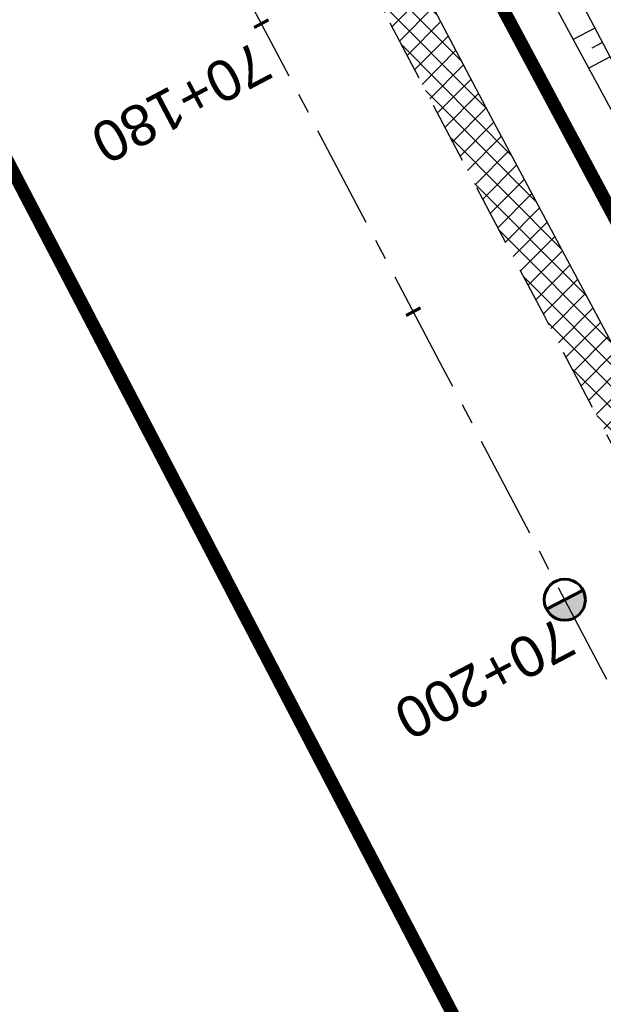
# Model space of a CAD drawing. Header units: metres. Extents: x 7529682 to 7533751, y 5721195 to 5727842.
# Tile 36 of 210: x 7531424 to 7531442, y 5724494 to 5724525. Entities that reach past the tile are written whole.
import ezdxf

# ---------------------------------------------------------------- set-up
doc = ezdxf.new("R2010")
doc.units = ezdxf.units.M
for name, pattern in [('817-dzialki-09-05-04$0$HIDDEN', [0.375, 0.25, -0.125]), ('ACAD_ISO05W100', [33, 24, -3, 0, -3, 0, -3]), ('CENTER', [50.800000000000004, 31.75, -6.35, 6.35, -6.35]), ('HIDDEN', [9.524999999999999, 6.35, -3.175])]:
    doc.linetypes.add(name, pattern=pattern)
for name, color, linetype in [('C-DROGI-SYTUACJA-ETYKIETY', 7, 'Continuous'), ('D-hatch-pobocza', 131, 'Continuous'), ('D-pobocza', 60, 'Continuous'), ('D-rowy', 160, 'Continuous'), ('D-skarpa', 2, 'Continuous'), ('D-skarpa-kreskowanie', 2, 'Continuous')]:
    doc.layers.add(name, color=color, linetype=linetype)
for name, color, linetype, lineweight in [('D-krawędzie', 3, 'Continuous', 30), ('D-oś', 10, 'CENTER', 30), ('D-pas-drogowy', 7, 'ACAD_ISO05W100', 50)]:
    doc.layers.add(name, color=color, linetype=linetype, lineweight=lineweight)
doc.layers.add('D-LR-etap-III', color=7, linetype='817-dzialki-09-05-04$0$HIDDEN', lineweight=50, true_color=0x00008f)
doc.styles.get("Standard").update_dxf_attribs({"font": 'arial.ttf'})

# ---------------------------------------------------------------- blocks, each defined once
blk = doc.blocks.new('kilometraz')
at = {"linetype": 'ByBlock', "lineweight": -2}
blk.add_hatch(color=0, dxfattribs=at).paths.add_polyline_path([(0, -0.28125, 0.4142135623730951), (0.28125, 0, 0.4142135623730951), (0, 0.28125)])
at = {"color": 0, "linetype": 'ByBlock', "lineweight": -2}
blk.add_line((0, 0.28125), (0, -0.28125), dxfattribs=at)
blk.add_circle((0, 0), 0.28125, dxfattribs=at)
blk = doc.blocks.new('AeccTickLine')
at = {"color": 0, "linetype": 'ByBlock', "lineweight": -2}
blk.add_line((0, 1), (-3.673819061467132e-16, -1), dxfattribs=at)

msp = doc.modelspace()

# ---------------------------------------------------------------- hatches: boundary and pattern name
at = {"layer": 'D-hatch-pobocza'}
h = msp.add_hatch(dxfattribs=at)
h.set_pattern_fill('ANSI37', color=256, scale=0.15, style=0)
h.set_pattern_definition([(45, (0, 0), (-0.3367596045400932, 0.3367596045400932), []), (135, (0, 0), (-0.3367596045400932, -0.3367596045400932), [])])
h.paths.add_polyline_path([(7531410.67, 5724574.2), (7531398.059999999, 5724598.28), (7531373.71, 5724644.55), (7531366.183649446, 5724659.133667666), (7531365.968855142, 5724658.886270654), (7531365.497582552, 5724656.917040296), (7531373.644908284, 5724641.454376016), (7531392.161870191, 5724605.998675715), (7531418.480331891, 5724555.852756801), (7531439.726902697, 5724515.582472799), (7531476.36, 5724446.19), (7531478.828970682, 5724445.625897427), (7531467.269999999, 5724466.87), (7531457.65, 5724485.09), (7531437.94, 5724521.98), (7531423.889999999, 5724548.61)])

# ---------------------------------------------------------------- linework, layer by layer
at = {"layer": 'D-krawędzie', "linetype": 'HIDDEN', "ltscale": 0.3, "flags": 128}
msp.add_lwpolyline([(7530572.009999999, 5726166.06), (7530620.380949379, 5726072.761487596), (7530641.555222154, 5726032.007915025), (7530660.960861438, 5725995.070069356), (7530689.128213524, 5725941.540167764), (7530707.335918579, 5725907.031820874), (7530725.255781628, 5725873.092686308), (7530743.969545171, 5725837.653904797), (7530770.526708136, 5725787.119408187), (7530787.864146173, 5725754.266918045), (7530809.897571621, 5725712.541613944), (7530824.739035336, 5725684.389287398), (7530840.856259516, 5725653.693092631), (7530860.675070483, 5725616.154465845), (7530865.283000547, 5725607.394015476), (7530878.050274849, 5725583.079962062), (7530918.171722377, 5725507.178125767), (7530950.162943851, 5725446.305402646), (7530993.419108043, 5725364.264712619), (7531022.766433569, 5725308.719304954), (7531053.80955549, 5725249.872416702), (7531081.165622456, 5725197.874670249), (7531103.902359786, 5725154.540603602), (7531128.123220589, 5725108.448161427), (7531149.3, 5725068.249999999), (7531167.380094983, 5725033.766927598), (7531197.164745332, 5724976.987689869), (7531228.151004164, 5724918.034426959), (7531253.152837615, 5724870.491119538), (7531286.7961686, 5724806.653565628), (7531306.739858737, 5724768.664832), (7531335.094443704, 5724714.652299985), (7531357.3191504, 5724672.438740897), (7531373.644908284, 5724641.454376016), (7531392.161870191, 5724605.998675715), (7531418.480331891, 5724555.852756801), (7531439.726902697, 5724515.582472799), (7531468.399107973, 5724461.077223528), (7531491.782023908, 5724416.527754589), (7531531.990296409, 5724339.832565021), (7531557.226635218, 5724291.658956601), (7531569.851546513, 5724267.577443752), (7531591.375556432, 5724226.547822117), (7531610.003879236, 5724191.103071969), (7531616.882991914, 5724177.998849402), (7531629.984986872, 5724153.025496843), (7531641.006768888, 5724132.021778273), (7531664.906257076, 5724087.616922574), (7531677.64401952, 5724064.785715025), (7531683.112433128, 5724054.988140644), (7531686.752875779, 5724048.180044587), (7531695.447538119, 5724031.696667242), (7531703.748818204, 5724015.917210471), (7531709.214143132, 5724005.513965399), (7531719.388607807, 5723986.14687362), (7531726.295217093, 5723973.000144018), (7531732.740794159, 5723960.735633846), (7531735.13, 5723956.19)], dxfattribs=at)
at = {"layer": 'D-LR-etap-III', "ltscale": 10, "flags": 128}
msp.add_lwpolyline([(7531750.474471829, 5723895.103125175, 0.4, 0.4, 0), (7531750.505, 5723895.13, 0.4, 0.4, 0), (7531682.71, 5724022.92, 0.4, 0.4, 0), (7531619.177023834, 5724147.203692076, 0.4, 0.4, 0), (7531592.308960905, 5724198.48863389, 0.4, 0.4, 0), (7531553.263875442, 5724272.918564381, 0.4, 0.4, 0), (7531504.019999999, 5724366.79, 0.4, 0.4, 0), (7531482.09, 5724407.62, 0.4, 0.4, 0), (7531412.350402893, 5724541.182759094, 0.4, 0.4, 0), (7531388.463669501, 5724586.929768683, 0.4, 0.4, 0), (7531345.12, 5724669.94, 0.4, 0.4, 0), (7531127.66, 5725081.67, 0.4, 0.4, 0), (7531059.253139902, 5725211.040795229, 0.4, 0.4, 0), (7531008.007244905, 5725307.953830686, 0.4, 0.4, 0), (7530964.181635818, 5725390.835555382, 0.4, 0.4, 0), (7530914.557354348, 5725484.683561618, 0.4, 0.4, 0), (7530865.243241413, 5725577.493975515, 0.4, 0.4, 0), (7530840.085257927, 5725624.058651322, 0.4, 0.4, 0), (7530802.559525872, 5725694.924584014, 0.4, 0.4, 0), (7530755.54, 5725787.51, 0.4, 0.4, 0), (7530708.717810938, 5725876.303221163, 0.4, 0.4, 0), (7530695.12, 5725902.09, 0.4, 0.4, 0), (7530642.91397006, 5726001.07839487, 0.4, 0.4, 0), (7530634.934723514, 5726016.146615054, 0.4, 0.4, 0), (7530610.820000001, 5726061.929999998, 0.4, 0.4, 0), (7530610.820000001, 5726061.929999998, 0.4, 0.4, 0), (7530607.21, 5726063.51, 0.4, 0.4, 0), (7530597.42, 5726080.68, 0.4, 0.4, 0), (7530591.16, 5726088.44, 0.4, 0.4, 0), (7530581.28, 5726107.21, 0.4, 0.4, 0), (7530571.29, 5726130.56, 0.4, 0.4, 0), (7530549.554994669, 5726171.527317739, 0.4, 0.4, 0), (7530531.014309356, 5726206.473807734, 0.4, 0.4, 0), (7530516.461208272, 5726236.016618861, 0.4, 0.4, 0), (7530500.798929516, 5726266.141265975, 0.4, 0.4, 0), (7530491.349999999, 5726283.94, 0.4, 0.4, 0), (7530482.4, 5726303.41, 0.4, 0.4, 0), (7530482.4, 5726303.41, 0.4, 0.4, 0), (7530450.41, 5726357.28, 0.4, 0.4, 0), (7530397.759396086, 5726458.499907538, 0.4, 0.4, 0), (7530334.707815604, 5726583.664702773, 0.4, 0.4, 0), (7530303.939274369, 5726645.167943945, 0.4, 0.4, 0), (7530300.509779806, 5726651.777515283, 0.4, 0.4, 0), (7530289.213532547, 5726671.966724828, 0.4, 0.4, 0), (7530281.54, 5726685.57, 0.4, 0.4, 0), (7530261.37085633, 5726724.163374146, 0.4, 0.4, 0), (7530254.03, 5726738.21, 0.4, 0.4, 0), (7530197.219999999, 5726845.06, 0.4, 0.4, 0), (7530194.71, 5726849.15, 0.4, 0.4, 0), (7530195.92, 5726850.75, 0.4, 0.4, 0), (7530170.546669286, 5726892.961489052, 0.4, 0.4, 0), (7530143.174718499, 5726945.065838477, 0.4, 0.4, 0), (7530105.059999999, 5727018.32, 0.4, 0.4, 0), (7530100.059999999, 5727027.16, 0.4, 0.4, 0), (7530062.318670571, 5727099.625398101, 0.4, 0.4, 0), (7530015.378537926, 5727189.420463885, 0.4, 0.4, 0), (7529983.207960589, 5727250.206596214, 0.4, 0.4, 0), (7529953.284293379, 5727306.74720398, 0.4, 0.4, 0), (7529900.67053443, 5727406.15903814, 0.4, 0.4, 0), (7529890.630239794, 5727425.131178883, 0.4, 0.4, 0), (7529875.155383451, 5727454.426350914, 0.4, 0.4, 0), (7529857.560096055, 5727487.787346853, 0.4, 0.4, 0), (7529835.194401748, 5727530.19312405, 0.4, 0.4, 0), (7529811.740544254, 5727574.662079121, 0.4, 0.4, 0), (7529792.101859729, 5727611.922638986, 0.4, 0.4, 0), (7529768.066117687, 5727657.469613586, 0.4, 0.4, 0), (7529755.210566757, 5727682.131373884, 0.4, 0.4, 0), (7529753.309999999, 5727681.13, 0.4, 0.4, 0), (7529739.21, 5727707.77, 0.4, 0.4, 0), (7529735.394745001, 5727711.251990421, 0.4, 0.4, 0), (7529725.42, 5727730.2, 0.4, 0.4, 0), (7529723.55, 5727729.88, 0.4, 0.4, 0), (7529695.566668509, 5727782.932080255, 0.4, 0.4, 0), (7529717.67971874, 5727794.024357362, 0.4, 0.4, 0), (7529736.274870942, 5727758.647400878, 0.4, 0.4, 0), (7529736.274870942, 5727758.647400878, 0.4, 0.4, 0), (7529744.511003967, 5727750.406106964, 0.4, 0.4, 0), (7529744.511003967, 5727750.406106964, 0.4, 0.4, 0), (7529750.282568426, 5727738.549848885, 0.4, 0.4, 0), (7529777.108510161, 5727687.569424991, 0.4, 0.4, 0), (7529796.51537536, 5727651.329932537, 0.4, 0.4, 0), (7529814.937945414, 5727616.793170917, 0.4, 0.4, 0), (7529839.006722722, 5727572.303976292, 0.4, 0.4, 0), (7529860.617626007, 5727532.509108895, 0.4, 0.4, 0), (7529882.348967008, 5727491.504261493, 0.4, 0.4, 0), (7529904.865139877, 5727449.096370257, 0.4, 0.4, 0), (7529920.747384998, 5727418.884773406, 0.4, 0.4, 0), (7529946.676504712, 5727368.547487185, 0.4, 0.4, 0), (7529972.024701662, 5727320.573310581, 0.4, 0.4, 0), (7529987.740014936, 5727290.153392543, 0.4, 0.4, 0), (7529996.497385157, 5727273.661630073, 0.4, 0.4, 0), (7530017.541471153, 5727234.202689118, 0.4, 0.4, 0), (7530033.053657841, 5727204.864166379, 0.4, 0.4, 0), (7530051.622983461, 5727170.222745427, 0.4, 0.4, 0), (7530069.276612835, 5727137.015751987, 0.4, 0.4, 0), (7530089.385386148, 5727097.533639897, 0.4, 0.4, 0), (7530109.712512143, 5727060.746615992, 0.4, 0.4, 0), (7530136.769722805, 5727011.640131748, 0.4, 0.4, 0), (7530162.446686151, 5726962.743777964, 0.4, 0.4, 0), (7530187.674104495, 5726916.992101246, 0.4, 0.4, 0), (7530207.820739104, 5726879.335323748, 0.4, 0.4, 0), (7530230.625609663, 5726834.518686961, 0.4, 0.4, 0), (7530262.288093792, 5726776.61832811, 0.4, 0.4, 0), (7530277.509672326, 5726760.213143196, 0.4, 0.4, 0), (7530286.036865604, 5726744.106684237, 0.4, 0.4, 0), (7530288.097472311, 5726735.884066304, 0.4, 0.4, 0), (7530290.393870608, 5726725.046963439, 0.4, 0.4, 0), (7530296.17664807, 5726713.582980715, 0.4, 0.4, 0), (7530302.726195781, 5726701.18226779, 0.4, 0.4, 0), (7530325.685047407, 5726657.466383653, 0.4, 0.4, 0), (7530343.243978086, 5726623.648592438, 0.4, 0.4, 0), (7530360.229820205, 5726591.746871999, 0.4, 0.4, 0), (7530383.20855044, 5726548.059469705, 0.4, 0.4, 0), (7530406.017875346, 5726503.605514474, 0.4, 0.4, 0), (7530427.464919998, 5726462.620289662, 0.4, 0.4, 0), (7530447.9278544, 5726424.388014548, 0.4, 0.4, 0), (7530471.126878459, 5726379.920667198, 0.4, 0.4, 0), (7530490.501003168, 5726343.033350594, 0.4, 0.4, 0), (7530509.499458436, 5726306.733076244, 0.4, 0.4, 0), (7530529.890269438, 5726267.244072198, 0.4, 0.4, 0), (7530543.852446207, 5726238.990319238, 0.4, 0.4, 0), (7530554.808897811, 5726218.943990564, 0.4, 0.4, 0), (7530559.027108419, 5726212.223286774, 0.4, 0.4, 0), (7530563.060988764, 5726206.409670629, 0.4, 0.4, 0), (7530566.93354971, 5726200.463543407, 0.4, 0.4, 0), (7530569.771022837, 5726194.901501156, 0.4, 0.4, 0), (7530571.47319415, 5726191.282350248, 0.4, 0.4, 0), (7530572.839142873, 5726188.024533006, 0.4, 0.4, 0), (7530575.295071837, 5726182.034664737, 0.4, 0.4, 0), (7530579.736851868, 5726173.306070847, 0.4, 0.4, 0), (7530583.3, 5726167.41, 0.4, 0.4, 0), (7530593.4, 5726163.33, 0.4, 0.4, 0), (7530598.618375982, 5726155.264489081, 0.4, 0.4, 0), (7530608.258304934, 5726140.497132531, 0.4, 0.4, 0), (7530603.269999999, 5726136.83, 0.4, 0.4, 0), (7530606.53, 5726131.84, 0.4, 0.4, 0), (7530604.239057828, 5726124.21679044, 0.4, 0.4, 0), (7530605.847136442, 5726121.630127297, 0.4, 0.4, 0), (7530608.971611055, 5726116.164124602, 0.4, 0.4, 0), (7530618.114293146, 5726097.791111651, 0.4, 0.4, 0), (7530651.213125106, 5726034.959524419, 0.4, 0.4, 0), (7530670.243741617, 5725998.61095082, 0.4, 0.4, 0), (7530698.075474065, 5725945.952624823, 0.4, 0.4, 0), (7530716.505955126, 5725911.3051464, 0.4, 0.4, 0), (7530735.223454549, 5725875.667401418, 0.4, 0.4, 0), (7530752.504235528, 5725842.154920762, 0.4, 0.4, 0), (7530778.310652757, 5725793.501254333, 0.4, 0.4, 0), (7530797.499961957, 5725756.381811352, 0.4, 0.4, 0), (7530812.518974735, 5725728.28874362, 0.4, 0.4, 0), (7530820.039295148, 5725713.160404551, 0.4, 0.4, 0), (7530822.422446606, 5725710.193574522, 0.4, 0.4, 0), (7530833.154893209, 5725688.800634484, 0.4, 0.4, 0), (7530849.629354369, 5725656.158601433, 0.4, 0.4, 0), (7530867.98290276, 5725621.963939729, 0.4, 0.4, 0), (7530872.629809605, 5725612.88760475, 0.4, 0.4, 0), (7530880.354488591, 5725597.594500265, 0.4, 0.4, 0), (7530883.839446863, 5725593.389159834, 0.4, 0.4, 0), (7530891.782113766, 5725587.763349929, 0.4, 0.4, 0), (7530895.038670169, 5725584.280746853, 0.4, 0.4, 0), (7530897.033644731, 5725580.941110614, 0.4, 0.4, 0), (7530900.951646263, 5725579.945856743, 0.4, 0.4, 0), (7530904.80970798, 5725571.977328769, 0.4, 0.4, 0), (7530903.682362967, 5725568.566434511, 0.4, 0.4, 0), (7530908.900614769, 5725558.844845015, 0.4, 0.4, 0), (7530910.252030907, 5725545.671606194, 0.4, 0.4, 0), (7530912.872986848, 5725538.645543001, 0.4, 0.4, 0), (7530945.278171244, 5725478.464284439, 0.4, 0.4, 0), (7530959.692318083, 5725450.24628822, 0.4, 0.4, 0), (7531002.82670893, 5725368.192370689, 0.4, 0.4, 0), (7531044.703532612, 5725290.314293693, 0.4, 0.4, 0), (7531064.098839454, 5725253.212562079, 0.4, 0.4, 0), (7531083.010253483, 5725216.677517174, 0.4, 0.4, 0), (7531113.013137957, 5725158.465613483, 0.4, 0.4, 0), (7531137.364304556, 5725113.07076138, 0.4, 0.4, 0), (7531150.830830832, 5725086.711759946, 0.4, 0.4, 0), (7531159.745663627, 5725076.640848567, 0.4, 0.4, 0), (7531166.309999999, 5725074.58, 0.4, 0.4, 0), (7531172.29, 5725062.58, 0.4, 0.4, 0), (7531170.589828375, 5725055.605912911, 0.4, 0.4, 0), (7531173.732823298, 5725044.080706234, 0.4, 0.4, 0), (7531215.342008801, 5724964.859648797, 0.4, 0.4, 0), (7531238.054496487, 5724921.684649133, 0.4, 0.4, 0), (7531262.389821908, 5724875.282876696, 0.4, 0.4, 0), (7531295.587160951, 5724811.265731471, 0.4, 0.4, 0), (7531348.487908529, 5724712.362812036, 0.4, 0.4, 0), (7531363.740817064, 5724682.68394264, 0.4, 0.4, 0), (7531366.986905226, 5724675.865317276, 0.4, 0.4, 0), (7531382.541261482, 5724646.110625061, 0.4, 0.4, 0), (7531401.299165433, 5724610.874551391, 0.4, 0.4, 0), (7531428.964837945, 5724558.862274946, 0.4, 0.4, 0), (7531449.111202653, 5724520.397801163, 0.4, 0.4, 0), (7531477.292992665, 5724465.831467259, 0.4, 0.4, 0), (7531500.996290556, 5724421.112506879, 0.4, 0.4, 0), (7531512.121834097, 5724400.549045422, 0.4, 0.4, 0), (7531513.78163794, 5724396.757451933, 0.4, 0.4, 0), (7531526.32, 5724379.39, 0.4, 0.4, 0), (7531566.783642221, 5724302.73628205, 0.4, 0.4, 0), (7531612.277141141, 5724225.610079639, 0.4, 0.4, 0), (7531620.492868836, 5724210.547642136, 0.4, 0.4, 0), (7531631.578040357, 5724196.257865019, 0.4, 0.4, 0), (7531653.484221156, 5724152.433527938, 0.4, 0.4, 0), (7531661.150970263, 5724128.493551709, 0.4, 0.4, 0), (7531673.881448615, 5724101.186377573, 0.4, 0.4, 0), (7531684.690667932, 5724081.184137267, 0.4, 0.4, 0), (7531699.212076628, 5724051.170357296, 0.4, 0.4, 0), (7531704.034088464, 5724040.583605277, 0.4, 0.4, 0), (7531704.034088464, 5724040.583605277, 0.4, 0.4, 0), (7531703.912935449, 5724037.170021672, 0.4, 0.4, 0), (7531736.419851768, 5723969.232086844, 0.4, 0.4, 0), (7531738.285051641, 5723967.699360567, 0.4, 0.4, 0), (7531742.180915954, 5723962.346428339, 0.4, 0.4, 0), (7531744.286141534, 5723958.615526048, 0.4, 0.4, 0), (7531755.393260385, 5723944.192617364, 0.4, 0.4, 0), (7531758.69, 5723936.76, 0.4, 0.4, 0), (7531780.08, 5723929.25, 0.4, 0.4, 0), (7531792.611989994, 5723906.337708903, 0.4, 0.4, 0), (7531792.611989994, 5723906.337708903, 0.4, 0.4, 0), (7531756.962094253, 5723883.055323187, 0.4, 0.4, 0), (7531750.46, 5723895.130000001, 0.4, 0.4, 0), (7531750.46, 5723895.130000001, 0, 0, 0)], format="xyseb", dxfattribs=at)
at = {"layer": 'D-oś', "ltscale": 0.1}
msp.add_lwpolyline([(7531488.682972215, 5724414.901138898), (7531465.30154836, 5724459.447768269), (7531436.630334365, 5724513.951133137), (7531415.382990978, 5724554.222881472), (7531389.061122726, 5724604.375291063), (7531370.54547166, 5724639.828481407), (7531354.22214964, 5724670.808223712), (7531331.99647235, 5724713.023626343), (7531303.640952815, 5724767.037938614), (7531283.698553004, 5724805.024214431), (7531250.055061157, 5724868.862076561), (7531225.052886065, 5724916.406033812), (7531194.065303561, 5724975.361817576), (7531164.280332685, 5725032.141666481), (7531146.201824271, 5725066.621712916)], dxfattribs=at)
at = {"layer": 'D-pas-drogowy', "ltscale": 0.2, "flags": 128}
msp.add_lwpolyline([(7531633.018560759, 5724182.834272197, 0.4, 0.4, 0), (7531617.558899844, 5724211.608162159, 0.4, 0.4, 0), (7531566.783642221, 5724302.73628205, 0.4, 0.4, 0), (7531538.419082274, 5724356.469679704, 0.4, 0.4, 0), (7531526.32, 5724379.39, 0.4, 0.4, 0), (7531516.102085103, 5724393.607319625, 0.4, 0.4, 0.001485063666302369), (7531513.78037409, 5724396.837773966, 0.4, 0.4, 0), (7531501.87, 5724413.41, 0.4, 0.4, 0), (7531474.926107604, 5724464.507896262, 0.4, 0.4, 0), (7531446.200436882, 5724518.992313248, 0.4, 0.4, 0), (7531424.962185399, 5724559.262257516, 0.4, 0.4, 0), (7531398.444460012, 5724609.565801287, 0.4, 0.4, 0), (7531379.647455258, 5724645.216004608, 0.4, 0.4, 0), (7531365.23, 5724672.56, 0.4, 0.4, 0), (7531341.305752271, 5724717.915356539, 0.4, 0.4, 0), (7531312.899996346, 5724771.788898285, 0.4, 0.4, 0), (7531292.590923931, 5724810.306502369, 0.4, 0.4, 0), (7531259.391619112, 5724873.271351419, 0.4, 0.4, 0), (7531233.740401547, 5724921.922582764, 0.4, 0.4, 0), (7531203.072738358, 5724980.092044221, 0.4, 0.4, 0), (7531173.471398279, 5725036.225177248, 0.4, 0.4, 0), (7531168.269999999, 5725046.09, 0.4, 0.4, 0), (7531172.29, 5725062.58, 0.4, 0.4, 0), (7531166.309999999, 5725074.58, 0.4, 0.4, 0), (7531150.32, 5725079.6, 0.4, 0.4, 0), (7531141.5, 5725096.43, 0.4, 0.4, 0), (7531109.311735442, 5725157.814415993, 0.4, 0.4, 0), (7531086.641300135, 5725201.047918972, 0.4, 0.4, 0), (7531059.198258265, 5725253.383662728, 0.4, 0.4, 0), (7531028.206828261, 5725312.48946212, 0.4, 0.4, 0), (7530999.104694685, 5725367.990143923, 0.4, 0.4, 0), (7530956.247527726, 5725449.724815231, 0.4, 0.4, 0), (7530924.397774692, 5725510.463768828, 0.4, 0.4, 0), (7530897.509999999, 5725561.74, 0.4, 0.4, 0), (7530894.46, 5725566.14, 0.4, 0.4, 0), (7530892.16, 5725570.49, 0.4, 0.4, 0), (7530869.362688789, 5725613.307018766, 0.4, 0.4, 0), (7530861.693971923, 5725627.704613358, 0.4, 0.4, 0), (7530852.74, 5725644.52, 0.4, 0.4, 0), (7530831.509999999, 5725684.2, 0.4, 0.4, 0), (7530811.13, 5725722.52, 0.4, 0.4, 0), (7530792.3476413, 5725757.940652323, 0.4, 0.4, 0), (7530768.03, 5725803.8, 0.4, 0.4, 0), (7530748.768542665, 5725840.178507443, 0.4, 0.4, 0), (7530727.7, 5725879.97, 0.4, 0.4, 0), (7530712.0981582, 5725909.54523909, 0.4, 0.4, 0), (7530693.644105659, 5725944.645156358, 0.4, 0.4, 0), (7530665.702224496, 5725997.538976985, 0.4, 0.4, 0), (7530641.759999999, 5726042.88, 0.4, 0.4, 0), (7530616.5, 5726091.48, 0.4, 0.4, 0), (7530604.628439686, 5726114.319880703, 0.4, 0.4, -0.007762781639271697), (7530602.5, 5726118.43, 0.4, 0.4, 0), (7530603.992037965, 5726123.394821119, 0.4, 0.4, 0), (7530606.53, 5726131.84, 0.4, 0.4, 0), (7530603.269999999, 5726136.83, 0.4, 0.4, 0), (7530593.775620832, 5726151.368713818, 0.4, 0.4, 0), (7530590.202637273, 5726156.84001263, 0.4, 0.4, 0), (7530583.3, 5726167.41, 0.4, 0.4, 0), (7530580.578343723, 5726170.427567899, 0.4, 0.4, 0), (7530575.849999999, 5726175.67, 0.4, 0.4, 0), (7530569.009999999, 5726186.66, 0.4, 0.4, 0), (7530562.555322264, 5726199.189409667, 0.4, 0.4, 0), (7530555.67, 5726211.39, 0.4, 0.4, 0), (7530548.29, 5726224.23, 0.4, 0.4, 0), (7530540.58, 5726237.71, 0.4, 0.4, 0), (7530532.679999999, 5726252.65, 0.4, 0.4, 0), (7530524.059999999, 5726269.35, 0.4, 0.4, 0), (7530502.82, 5726309.91, 0.4, 0.4, 0), (7530488.83, 5726336.63, 0.4, 0.4, 0), (7530466.03, 5726380.16, 0.4, 0.4, 0), (7530438.469999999, 5726432.77, 0.4, 0.4, 0), (7530424.53, 5726459.09, 0.4, 0.4, 0), (7530401.63, 5726502.97, 0.4, 0.4, 0), (7530383.38, 5726538.06, 0.4, 0.4, 0), (7530353.969999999, 5726593.52, 0.4, 0.4, 0), (7530338.469999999, 5726622.74, 0.4, 0.4, 0), (7530322.009999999, 5726653.88, 0.4, 0.4, 0), (7530297.54, 5726700.33, 0.4, 0.4, 0), (7530287.38, 5726719.6, 0.4, 0.4, 0), (7530285.94993921, 5726722.315508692, 0.4, 0.4, 0), (7530280.259999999, 5726733.12, 0.4, 0.4, 0), (7530266.73, 5726758.74, 0.4, 0.4, 0), (7530260.42, 5726770.47, 0.4, 0.4, 0), (7530253.25, 5726783.82, 0.4, 0.4, 0), (7530244.95, 5726799.33, 0.4, 0.4, 0), (7530239.389999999, 5726808.49, 0.4, 0.4, 0), (7530238.29, 5726807.9, 0.4, 0.4, 0), (7530218.11, 5726850.67, 0.4, 0.4, 0), (7530175.906646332, 5726928.168028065, 0.4, 0.4, 0), (7530096.679999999, 5727076.15, 0.4, 0.4, 0), (7530094.679999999, 5727079.89, 0.4, 0.4, 0), (7530064.59693469, 5727135.522637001, 0.4, 0.4, 0), (7530046.730970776, 5727168.8921561, 0.4, 0.4, 0), (7530025.803045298, 5727208.461374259, 0.4, 0.4, 0), (7530012.846501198, 5727232.979315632, 0.4, 0.4, 0), (7529994.15, 5727268.45, 0.4, 0.4, 0), (7529981.670868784, 5727291.93018666, 0.4, 0.4, 0), (7529949.889999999, 5727351.73, 0.4, 0.4, 0), (7529924.75, 5727399.03, 0.4, 0.4, 0), (7529915.515824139, 5727417.099754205, 0.4, 0.4, 0), (7529885.83, 5727475.19, 0.4, 0.4, 0), (7529862.559999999, 5727519.97, 0.4, 0.4, 0), (7529852.984923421, 5727538.191086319, 0.4, 0.4, 0), (7529836.513084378, 5727569.51130111, 0.4, 0.4, 0), (7529815.36890814, 5727609.140983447, 0.4, 0.4, 0), (7529792.795203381, 5727651.247499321, 0.4, 0.4, 0), (7529774.199114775, 5727685.858348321, 0.4, 0.4, 0), (7529746.966026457, 5727736.059440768, 0.4, 0.4, 0), (7529733.92, 5727757.62, 0.4, 0.4, 0), (7529708.607472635, 5727806.388536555, 0.4, 0.4, 0), (7529688.491967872, 5727796.344621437, 0.4, 0.4, 0), (7529723.55, 5727729.88, 0.4, 0.4, 0), (7529725.42, 5727730.2, 0.4, 0.4, 0), (7529735.38, 5727711.28, 0.4, 0.4, 0), (7529739.21, 5727707.77, 0.4, 0.4, 0), (7529753.309999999, 5727681.13, 0.4, 0.4, 0), (7529755.178396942, 5727682.114424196, 0.4, 0.4, 0), (7529792.101859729, 5727611.922638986, 0.4, 0.4, 0), (7529811.740544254, 5727574.662079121, 0.4, 0.4, 0), (7529835.194401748, 5727530.19312405, 0.4, 0.4, 0), (7529857.560096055, 5727487.787346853, 0.4, 0.4, 0), (7529875.155383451, 5727454.426350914, 0.4, 0.4, 0), (7529890.630239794, 5727425.131178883, 0.4, 0.4, 0), (7529900.67053443, 5727406.15903814, 0.4, 0.4, 0), (7529953.284293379, 5727306.74720398, 0.4, 0.4, 0), (7529983.207960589, 5727250.206596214, 0.4, 0.4, 0), (7530015.378537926, 5727189.420463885, 0.4, 0.4, 0), (7530062.318670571, 5727099.625398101, 0.4, 0.4, 0), (7530100.059999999, 5727027.16, 0.4, 0.4, 0), (7530105.059999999, 5727018.32, 0.4, 0.4, 0), (7530143.174718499, 5726945.065838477, 0.4, 0.4, 0), (7530170.546669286, 5726892.961489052, 0.4, 0.4, 0), (7530195.92, 5726850.75, 0.4, 0.4, 0), (7530194.71, 5726849.15, 0.4, 0.4, 0), (7530197.219999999, 5726845.06, 0.4, 0.4, 0), (7530254.03, 5726738.21, 0.4, 0.4, 0), (7530261.37085633, 5726724.163374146, 0.4, 0.4, 0), (7530281.54, 5726685.57, 0.4, 0.4, 0), (7530289.213532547, 5726671.966724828, 0.4, 0.4, 0), (7530300.509779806, 5726651.777515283, 0.4, 0.4, 0), (7530303.939274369, 5726645.167943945, 0.4, 0.4, 0), (7530334.707815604, 5726583.664702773, 0.4, 0.4, 0), (7530397.759396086, 5726458.499907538, 0.4, 0.4, 0), (7530450.41, 5726357.28, 0.4, 0.4, 0), (7530482.4, 5726303.41, 0.4, 0.4, 0), (7530483.687990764, 5726301.003383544, 0.4, 0.4, 0), (7530491.349999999, 5726283.94, 0.4, 0.4, 0), (7530512.67, 5726243.78, 0.4, 0.4, 0), (7530529.429999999, 5726209.46, 0.4, 0.4, 0), (7530571.29, 5726130.56, 0.4, 0.4, 0), (7530581.28, 5726107.21, 0.4, 0.4, 0), (7530591.16, 5726088.44, 0.4, 0.4, 0), (7530597.42, 5726080.68, 0.4, 0.4, 0), (7530607.21, 5726063.51, 0.4, 0.4, 0), (7530610.820000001, 5726061.929999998, 0.4, 0.4, 0), (7530634.934723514, 5726016.146615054, 0.4, 0.4, 0), (7530642.91397006, 5726001.07839487, 0.4, 0.4, 0), (7530695.12, 5725902.09, 0.4, 0.4, 0), (7530708.717810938, 5725876.303221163, 0.4, 0.4, 0), (7530755.54, 5725787.51, 0.4, 0.4, 0), (7530802.559525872, 5725694.924584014, 0.4, 0.4, 0), (7530840.085257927, 5725624.058651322, 0.4, 0.4, 0), (7530865.243241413, 5725577.493975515, 0.4, 0.4, 0), (7530914.557354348, 5725484.683561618, 0.4, 0.4, 0), (7530964.181635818, 5725390.835555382, 0.4, 0.4, 0), (7531008.007244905, 5725307.953830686, 0.4, 0.4, 0), (7531059.253139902, 5725211.040795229, 0.4, 0.4, 0), (7531127.66, 5725081.67, 0.4, 0.4, 0), (7531345.12, 5724669.94, 0.4, 0.4, 0), (7531388.463669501, 5724586.929768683, 0.4, 0.4, 0), (7531412.350402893, 5724541.182759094, 0.4, 0.4, 0), (7531482.09, 5724407.62, 0.4, 0.4, 0), (7531504.019999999, 5724366.79, 0.4, 0.4, 0), (7531519.374444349, 5724337.520497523, 0.4, 0.4, 0), (7531563.748815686, 5724252.931583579, 0.4, 0.4, 0), (7531602.175111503, 5724179.681224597, 0.4, 0.4, 0), (7531619.177023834, 5724147.203692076, 0.4, 0.4, 0), (7531625.038493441, 5724135.63500206, 0.4, 0.4, 0), (7531656.796442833, 5724073.31633882, 0.4, 0.4, 0), (7531675.12, 5724037.36, 0.4, 0.4, 0), (7531682.71, 5724022.92, 0.4, 0.4, 0), (7531705.565196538, 5723979.810545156, 0.4, 0.4, 0), (7531736.605941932, 5723921.261514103, 0.4, 0.4, 0), (7531750.46, 5723895.130000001, 0.4, 0.4, 0), (7531740.769999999, 5723886.56, 0.4, 0.4, 0), (7531732.86, 5723885, 0.4, 0.4, 0), (7531722.179999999, 5723887.77, 0.4, 0.4, 0), (7531729.87, 5723862.17, 0.4, 0.4, 0), (7531742.92, 5723861.93, 0.4, 0.4, 0), (7531763.71, 5723859.52, 0.4, 0.4, 0), (7531768.42, 5723854.12, 0.4, 0.4, 0), (7531787.42, 5723817.97, 0.4, 0.4, 0), (7531795.57, 5723809.82, 0.4, 0.4, 0), (7531816.346897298, 5723819.850397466, 0.4, 0.4, 0), (7531816.346897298, 5723819.850397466, 0.4, 0.4, 0), (7531805.059999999, 5723843.23, 0.4, 0.4, 0), (7531803.61, 5723886.23, 0.4, 0.4, 0), (7531803.61, 5723886.23, 0.4, 0.4, 0), (7531780.08, 5723929.25, 0.4, 0.4, 0), (7531758.69, 5723936.76, 0.4, 0.4, 0), (7531749.3590272, 5723946.412126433, 0.4, 0.4, 0), (7531742.71, 5723953.29, 0.4, 0.4, 0), (7531735.177368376, 5723967.877529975, 0.4, 0.4, 0), (7531722.37, 5723992.68, 0.4, 0.4, 0), (7531705.041669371, 5724030.885563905, 0.4, 0.4, 0), (7531699.469999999, 5724043.17, 0.4, 0.4, 0), (7531692.69, 5724058.11, 0.4, 0.4, 0), (7531679.672010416, 5724084.016803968, 0.4, 0.4, 0), (7531674.55, 5724094.21, 0.4, 0.4, 0), (7531666.633166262, 5724114.002855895, 0.4, 0.4, 0), (7531649, 5724153.82, 0.4, 0.4, 0), (7531641.49, 5724149.34, 0.4, 0.4, 0), (7531626.04, 5724179.34, 0.4, 0.4, 0), (7531633.03, 5724182.84, 0, 0, 0)], format="xyseb", dxfattribs=at)
at = {"layer": 'D-pobocza'}
for points in [[(7531369.221818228, 5724661.647571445), (7531378.515243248, 5724644.009746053), (7531397.03389052, 5724608.550818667), (7531423.34797237, 5724558.413244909), (7531444.593549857, 5724518.144843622), (7531473.267029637, 5724463.637171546), (7531482.132984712, 5724446.745627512)], [(7531478.828970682, 5724445.625897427), (7531467.269999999, 5724466.87), (7531457.65, 5724485.09), (7531437.94, 5724521.98), (7531423.889999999, 5724548.61), (7531410.67, 5724574.2), (7531398.059999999, 5724598.28), (7531373.71, 5724644.55), (7531366.183649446, 5724659.133667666)]]:
    msp.add_lwpolyline(points, dxfattribs=at)
at = {"layer": 'D-rowy', "linetype": 'HIDDEN', "ltscale": 0.1, "const_width": 0.4, "flags": 128}
msp.add_lwpolyline([(7531506.121399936, 5724397.133351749), (7531489.190578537, 5724429.34060068), (7531483.400111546, 5724440.512095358), (7531478.412312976, 5724450.146766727), (7531462.901323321, 5724479.304166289), (7531434.632959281, 5724532.161646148), (7531396.749002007, 5724604.644561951), (7531378.596106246, 5724640.173238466), (7531368.21, 5724659.05), (7531363.9, 5724666.92), (7531355.876537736, 5724682.661796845), (7531338.032693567, 5724716.834919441), (7531309.901853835, 5724770.33291588), (7531304.158114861, 5724781.147276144), (7531299.737467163, 5724789.052054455), (7531294.930113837, 5724798.468047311), (7531279.862466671, 5724827.641362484), (7531247.714582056, 5724888.416734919), (7531220.373424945, 5724940.87265548), (7531195.513546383, 5724987.526839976), (7531168.705641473, 5725038.836315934), (7531161.295913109, 5725053.454680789), (7531161.295913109, 5725053.454680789)], dxfattribs=at)
at = {"layer": 'D-skarpa', "linetype": 'Continuous'}
msp.add_lwpolyline([(7531422.696926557, 5724558.073688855), (7531423.973650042, 5724555.51032124), (7531426.199817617, 5724551.03161424), (7531428.538927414, 5724546.612495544), (7531430.91353297, 5724542.212104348), (7531433.270419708, 5724537.802364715), (7531437.98017918, 5724528.980767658), (7531440.342503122, 5724524.573896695), (7531442.720886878, 5724520.175498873), (7531443.991237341, 5724517.825860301), (7531445.095045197, 5724515.778186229), (7531459.330927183, 5724489.369245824), (7531461.687536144, 5724484.959319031), (7531464.023927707, 5724480.538756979), (7531468.720831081, 5724471.710321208), (7531471.078458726, 5724467.300930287), (7531473.123499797, 5724463.561668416), (7531473.476589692, 5724462.914813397), (7531475.872526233, 5724458.525493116), (7531478.242211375, 5724454.122393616), (7531480.472493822, 5724449.646125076), (7531481.921122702, 5724446.649580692)], dxfattribs=at)
at = {"layer": 'D-skarpa-kreskowanie', "linetype": 'Continuous'}
for p, q in [((7531441.288817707, 5724524.408560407, 108.9864150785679), (7531440.62211318, 5724524.056807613, 108.4838519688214)), ((7531441.522135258, 5724523.966335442, 108.9862169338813), (7531441.191043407, 5724523.791651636, 108.7366392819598)), ((7531441.755452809, 5724523.524110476, 108.9860187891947), (7531441.097789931, 5724523.17712805, 108.4902712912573))]:
    msp.add_line(p, q, dxfattribs=at)

# ---------------------------------------------------------------- block references
at = {"layer": 'C-DROGI-SYTUACJA-ETYKIETY', "color": 2, "linetype": 'Continuous', "lineweight": 60, "xscale": 0.2499999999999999, "yscale": 0.2499999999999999, "zscale": 0.2499999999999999, "rotation": 297.8160944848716}
for p in [(7531431.039655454, 5724524.547583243), (7531435.706006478, 5724515.703083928)]:
    msp.add_blockref('AeccTickLine', p, dxfattribs=at)
at = {"layer": 'C-DROGI-SYTUACJA-ETYKIETY', "color": 10, "linetype": 'Continuous', "lineweight": 60, "xscale": 2.249999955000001, "yscale": 2.249999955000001, "zscale": 2.249999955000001, "rotation": 297.7463826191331}
msp.add_blockref('kilometraz', (7531440.363725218, 5724506.854036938), dxfattribs=at)

# ---------------------------------------------------------------- texts
at = {"layer": 'C-DROGI-SYTUACJA-ETYKIETY', "color": 2}
for s, rotation, p in [('70+180', 207.8160944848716, (7531430.882974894, 5724524.040926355)), ('70+200', 207.7463826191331, (7531440.206428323, 5724506.347571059))]:
    msp.add_text(s, height=1.25, rotation=rotation, dxfattribs=at).set_placement(p)

doc.saveas('drawing.dxf')
